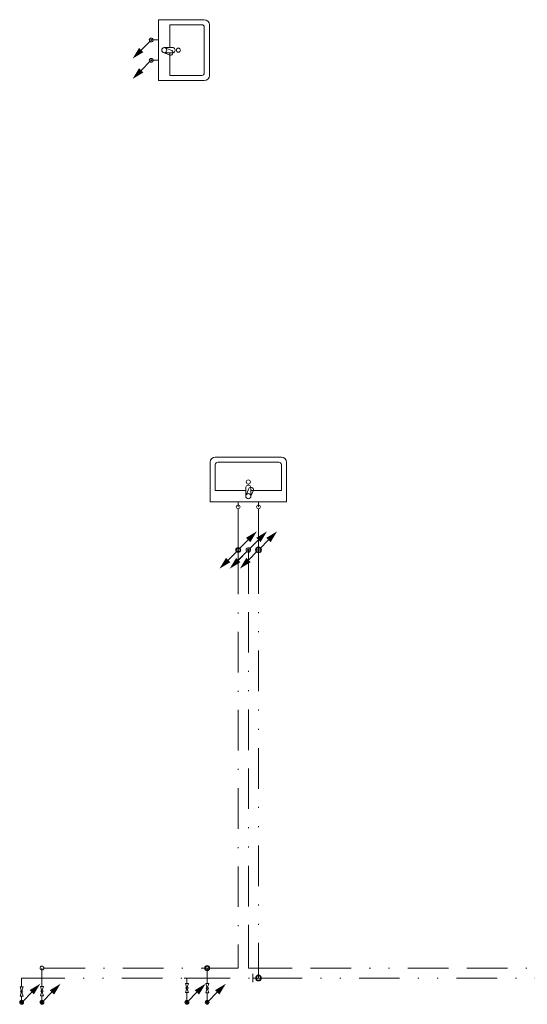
# Model space of a CAD drawing. Header units: millimetres. Extents: x -8360 to 44818, y -3850 to 5849.
# Tile 4 of 5: x 30973 to 35972, y -3850 to 5849. Entities that reach past the tile are written whole.
import ezdxf

# ---------------------------------------------------------------- set-up
doc = ezdxf.new("R2010")
doc.units = ezdxf.units.MM
for name, pattern in [('DDS_LT3', [959.999986, 400, -179.999995, 10, -179.999995, 10, -179.999995]), ('DDS_LT4', [1539.999981, 400, -179.999995, 400, -179.999995, 10, -179.999995, 10, -179.999995]), ('DDS_LT5', [769.999991, 400, -179.999995, 10, -179.999995])]:
    doc.linetypes.add(name, pattern=pattern)
for name, color, linetype in [('Recirkulace', 7, 'Continuous'), ('Studená voda', 7, 'Continuous'), ('Teplá voda', 7, 'Continuous'), ('Zdravotní technika', 7, 'Continuous')]:
    doc.layers.add(name, color=color, linetype=linetype)

# ---------------------------------------------------------------- blocks, each defined once
blk = doc.blocks.new('Basin-Sink-Bidet-ID-39-8-29-1180')
at = {"layer": 'Zdravotní technika', "color": 7, "lineweight": 5}
for p, q in [((-375, 0), (-375, 390)), ((-325, 440), (325, 440)), ((-300, 390), (300, 390)), ((-325, 110), (-325, 365)), ((-25, 110), (-325, 110)), ((-25, 55), (-25, 143)), ((-23, 65), (4, 131)), ((25, 143), (25, 55)), ((25, 55), (50, 115))]:
    blk.add_line(p, q, dxfattribs=at)
for points in [[(375, 390), (375, 0), (-375, 0)], [(325, 365), (325, 110), (25, 110)], [(-25, 143), (-22.2, 150.1), (-17.5, 156.1), (-11.1, 160.5), (-3.8, 162.7), (3.8, 162.7), (11.1, 160.5), (17.5, 156.1), (22.2, 150.1), (25, 143)], [(-92.5, -1), (-92.5, 0), (-107.5, 0), (-107.5, -1), (-92.5, -1)], [(20, -1), (20, 0), (-20, 0), (-20, -1), (20, -1)], [(107.5, -1), (107.5, 0), (92.5, 0), (92.5, -1), (107.5, -1)]]:
    blk.add_lwpolyline(points, dxfattribs=at)
for centre, radius in [((0, 195), 20), ((0, 55), 25)]:
    blk.add_circle(centre, radius, dxfattribs=at)
for centre, radius, start, end in [((-325, 390), 50, 90, 180), ((-300, 365), 25, 90, 180), ((300, 365), 25, 0, 90), ((325, 390), 50, 0, 90), ((25.1, 117.7), 25, 353.89882, 147.74317)]:
    blk.add_arc(centre, radius, start, end, dxfattribs=at)
blk = doc.blocks.new('Basin-Sink-Bidet-ID-39-8-29-1196')
at = {"layer": 'Zdravotní technika', "color": 7, "lineweight": 5}
for p, q in [((0, 300), (450, 300)), ((110, 250), (425, 250)), ((110, 25), (110, 250)), ((450, 225), (450, -225)), ((500, 250), (500, -250)), ((55, 25), (143, 25)), ((65, 23), (131, -4)), ((143, -25), (55, -25)), ((55, -25), (115, -50))]:
    blk.add_line(p, q, dxfattribs=at)
for points in [[(450, -300), (0, -300), (0, 300)], [(-1, 92.5), (0, 92.5), (0, 107.5), (-1, 107.5), (-1, 92.5)], [(-1, -20), (0, -20), (0, 20), (-1, 20), (-1, -20)], [(143, 25), (150.1, 22.2), (156.1, 17.5), (160.5, 11.1), (162.7, 3.8), (162.7, -3.8), (160.5, -11.1), (156.1, -17.5), (150.1, -22.2), (143, -25)], [(-1, -107.5), (0, -107.5), (0, -92.5), (-1, -92.5), (-1, -107.5)], [(425, -250), (110, -250), (110, -25)]]:
    blk.add_lwpolyline(points, dxfattribs=at)
for centre, radius in [((55, 0), 25), ((195, 0), 20)]:
    blk.add_circle(centre, radius, dxfattribs=at)
for centre, radius, start, end in [((450, 250), 50, 0, 90), ((425, 225), 25, 0, 90), ((117.7, -25.1), 25, 263.89882, 57.74317), ((425, -225), 25, 270, 0), ((450, -250), 50, 270, 0)]:
    blk.add_arc(centre, radius, start, end, dxfattribs=at)
blk = doc.blocks.new('Segment trubky-TV-PWH Teplá voda D20-ID-39-8-29-4100')
at = {"layer": 'Teplá voda', "color": 20, "linetype": 'DDS_LT3', "lineweight": 5}
blk.add_line((0, 0), (0, 7.5), dxfattribs=at)
blk = doc.blocks.new('Koleno-Koleno TV-PWH Teplá voda D20-ID-39-8-29-1918')
at = {"layer": 'Teplá voda', "color": 20, "lineweight": 5}
for p, q in [((0, 0), (26.8, 0)), ((0, -26.8), (0, 0))]:
    blk.add_line(p, q, dxfattribs=at)
blk = doc.blocks.new('Segment trubky-TV-PWH Teplá voda D20-ID-39-8-29-2293')
at = {"layer": 'Teplá voda', "color": 20, "linetype": 'DDS_LT3', "lineweight": 5}
blk.add_line((0, 0), (1573.7, 0), dxfattribs=at)
blk = doc.blocks.new('T-kus-T-kus TV-PWH Teplá voda D20-ID-39-8-29-6284')
at = {"layer": 'Teplá voda', "color": 20, "linetype": 'DDS_LT3', "lineweight": 5}
blk.add_line((-27, 0), (27, 0), dxfattribs=at)
at = {"layer": 'Teplá voda', "color": 20, "lineweight": 5}
blk.add_line((0, 0), (0, -27), dxfattribs=at)
blk = doc.blocks.new('Segment trubky-TV-PWH Teplá voda D20-ID-39-8-29-5601')
at = {"layer": 'Teplá voda', "color": 20, "linetype": 'DDS_LT3', "lineweight": 5}
blk.add_line((0, 0), (621, 0), dxfattribs=at)
blk = doc.blocks.new('Přechodka-redukce-Reducer TV-PWH Teplá voda D20-ID-39-8-29-6709')
at = {"layer": 'Teplá voda', "color": 20, "linetype": 'DDS_LT3', "lineweight": 5}
blk.add_line((0, -40), (0, 40), dxfattribs=at)
blk = doc.blocks.new('Segment trubky-TV-PWH Teplá voda D25-ID-39-8-29-6424')
at = {"layer": 'Teplá voda', "color": 20, "linetype": 'DDS_LT3', "lineweight": 5}
blk.add_line((0, 0), (27, 0), dxfattribs=at)
blk = doc.blocks.new('T-kus-T-kus TV-PWH Teplá voda D25-ID-39-8-29-7074')
at = {"layer": 'Teplá voda', "color": 20, "linetype": 'DDS_LT3', "lineweight": 5}
blk.add_line((-30, 0), (30, 0), dxfattribs=at)
at = {"layer": 'Teplá voda', "color": 20, "lineweight": 5}
blk.add_line((0, 0), (0, 0), dxfattribs=at)
blk.add_lwpolyline([(8.8, 27.1), (0, 28.5), (-8.8, 27.1), (-16.8, 23.1), (-23.1, 16.8), (-27.1, 8.8), (-28.5, 0), (-27.1, -8.8), (-23.1, -16.8), (-16.8, -23.1), (-8.8, -27.1), (0, -28.5), (8.8, -27.1), (16.8, -23.1), (23.1, -16.8), (27.1, -8.8), (28.5, 0), (27.1, 8.8), (23.1, 16.8), (16.8, 23.1), (8.8, 27.1)], dxfattribs=at)
blk = doc.blocks.new('Segment trubky-TV-PWH Teplá voda D25-ID-39-8-29-7056')
at = {"layer": 'Teplá voda', "color": 20, "linetype": 'DDS_LT3', "lineweight": 5}
blk.add_line((0, 0), (11153.1, 0), dxfattribs=at)
blk = doc.blocks.new('Koleno-Koleno SV-PWC Studená voda D20-ID-39-8-29-721')
at = {"layer": 'Studená voda', "color": 140, "lineweight": 5}
blk.add_line((0, 19), (0, 26.8), dxfattribs=at)
blk.add_circle((0, 0), 19, dxfattribs=at)
blk = doc.blocks.new('Segment trubky-SV-PWC Studená voda D20-ID-39-8-29-771')
at = {"layer": 'Studená voda', "color": 140, "linetype": 'DDS_LT5', "lineweight": 5}
blk.add_line((0, 0), (0, 38.6), dxfattribs=at)
blk = doc.blocks.new('Ventil-Valve SV-PWC Studená voda D20-ID-39-8-29-10287')
at = {"layer": 'Studená voda', "color": 7, "lineweight": 5}
for points in [[(15, 45), (-15, 45), (0, 0), (15, 45)], [(15, -45), (-15, -45), (0, 0), (15, -45)]]:
    blk.add_lwpolyline(points, dxfattribs=at)
blk.add_circle((0, 0), 11.2, dxfattribs=at)
blk = doc.blocks.new('Segment trubky-SV-PWC Studená voda D20-ID-39-8-29-10274')
at = {"layer": 'Studená voda', "color": 140, "linetype": 'DDS_LT5', "lineweight": 5}
blk.add_line((0, 0), (0, 155.5), dxfattribs=at)
blk = doc.blocks.new('Koleno-Koleno SV-PWC Studená voda D20-ID-39-8-29-1928')
at = {"layer": 'Studená voda', "color": 140, "lineweight": 5}
blk.add_line((0, -26.8), (0, 0), dxfattribs=at)
blk.add_circle((0, 0), 19, dxfattribs=at)
blk = doc.blocks.new('Koleno-Koleno SV-PWC Studená voda D20-ID-39-8-29-2263')
at = {"layer": 'Studená voda', "color": 140, "lineweight": 5}
blk.add_line((19, 0), (26.8, 0), dxfattribs=at)
blk.add_circle((0, 0), 19, dxfattribs=at)
blk = doc.blocks.new('Segment trubky-SV-PWC Studená voda D20-ID-39-8-29-2288')
at = {"layer": 'Studená voda', "color": 140, "linetype": 'DDS_LT5', "lineweight": 5}
blk.add_line((0, 0), (1573.7, 0), dxfattribs=at)
blk = doc.blocks.new('T-kus-T-kus SV-PWC Studená voda D20-ID-39-8-29-2338')
at = {"layer": 'Studená voda', "color": 140, "linetype": 'DDS_LT5', "lineweight": 5}
blk.add_line((-27, 0), (27, 0), dxfattribs=at)
at = {"layer": 'Studená voda', "color": 140, "lineweight": 5}
blk.add_line((0, 0), (0, 0), dxfattribs=at)
blk.add_circle((0, 0), 24.6, dxfattribs=at)
blk = doc.blocks.new('Segment trubky-SV-PWC Studená voda D20-ID-39-8-29-3843')
at = {"layer": 'Studená voda', "color": 140, "linetype": 'DDS_LT5', "lineweight": 5}
blk.add_line((0, 0), (251.2, 0), dxfattribs=at)
blk = doc.blocks.new('Koleno-Koleno SV-PWC Studená voda D20-ID-39-8-29-3852')
at = {"layer": 'Studená voda', "color": 140, "lineweight": 5}
for p, q in [((-26.8, 0), (0, 0)), ((0, 0), (0, 26.8))]:
    blk.add_line(p, q, dxfattribs=at)
blk = doc.blocks.new('Začátek potrubí-PipeStart SV-PWC Studená voda D20-ID-39-8-29-1135')
at = {"layer": 'Studená voda', "lineweight": 5}
for points in [[(10, 0), (9.5, 3.1), (8.1, 5.9), (5.9, 8.1), (3.1, 9.5), (0, 10), (-3.1, 9.5), (-5.9, 8.1), (-8.1, 5.9), (-9.5, 3.1), (-10, 0), (-9.5, -3.1), (-8.1, -5.9), (-5.9, -8.1), (-3.1, -9.5), (0, -10), (3.1, -9.5), (5.9, -8.1), (8.1, -5.9), (9.5, -3.1)], [(-183.8, -183.8), (-120.2, -77.8), (-77.8, -120.2)]]:
    blk.add_hatch(color=140, dxfattribs=at).paths.add_polyline_path(points)
at = {"layer": 'Studená voda', "color": 140, "lineweight": 5}
blk.add_line((-99, -99), (-10.3, -10.2), dxfattribs=at)
blk = doc.blocks.new('Koleno-Koleno SV-PWC Studená voda D20-ID-39-8-29-1567')
at = {"layer": 'Studená voda', "color": 140, "lineweight": 5}
blk.add_line((0, 0), (26.8, 0), dxfattribs=at)
blk.add_lwpolyline([(-5.9, 18.1), (0, 19), (5.9, 18.1), (11.2, 15.4), (15.4, 11.2), (18.1, 5.9), (19, 0), (18.1, -5.9), (15.4, -11.2), (11.2, -15.4), (5.9, -18.1), (0, -19), (-5.9, -18.1), (-11.2, -15.4), (-15.4, -11.2), (-18.1, -5.9), (-19, 0), (-18.1, 5.9), (-15.4, 11.2), (-11.2, 15.4), (-5.9, 18.1)], dxfattribs=at)
blk = doc.blocks.new('Segment trubky-SV-PWC Studená voda D20-ID-39-8-29-1636')
at = {"layer": 'Studená voda', "color": 140, "linetype": 'DDS_LT5', "lineweight": 5}
blk.add_line((0, 0), (46.1, 0), dxfattribs=at)
blk = doc.blocks.new('Začátek potrubí-PipeStart TV-PWH Teplá voda D20-ID-39-8-29-1136')
at = {"layer": 'Teplá voda', "lineweight": 5}
for points in [[(10, 0), (9.5, 3.1), (8.1, 5.9), (5.9, 8.1), (3.1, 9.5), (0, 10), (-3.1, 9.5), (-5.9, 8.1), (-8.1, 5.9), (-9.5, 3.1), (-10, 0), (-9.5, -3.1), (-8.1, -5.9), (-5.9, -8.1), (-3.1, -9.5), (0, -10), (3.1, -9.5), (5.9, -8.1), (8.1, -5.9), (9.5, -3.1)], [(-183.8, -183.8), (-120.2, -77.8), (-77.8, -120.2)]]:
    blk.add_hatch(color=20, dxfattribs=at).paths.add_polyline_path(points)
at = {"layer": 'Teplá voda', "color": 20, "lineweight": 5}
blk.add_line((-99, -99), (-10.3, -10.2), dxfattribs=at)
blk = doc.blocks.new('Koleno-Koleno TV-PWH Teplá voda D20-ID-39-8-29-1617')
at = {"layer": 'Teplá voda', "color": 20, "lineweight": 5}
blk.add_line((0, 0), (26.8, 0), dxfattribs=at)
blk.add_lwpolyline([(-5.9, 18.1), (0, 19), (5.9, 18.1), (11.2, 15.4), (15.4, 11.2), (18.1, 5.9), (19, 0), (18.1, -5.9), (15.4, -11.2), (11.2, -15.4), (5.9, -18.1), (0, -19), (-5.9, -18.1), (-11.2, -15.4), (-15.4, -11.2), (-18.1, -5.9), (-19, 0), (-18.1, 5.9), (-15.4, 11.2), (-11.2, 15.4), (-5.9, 18.1)], dxfattribs=at)
blk = doc.blocks.new('Segment trubky-TV-PWH Teplá voda D20-ID-39-8-29-1658')
at = {"layer": 'Teplá voda', "color": 20, "linetype": 'DDS_LT3', "lineweight": 5}
blk.add_line((0, 0), (46.1, 0), dxfattribs=at)
blk = doc.blocks.new('Koleno-Koleno TV-PWH Teplá voda D20-ID-39-8-29-2225')
at = {"layer": 'Teplá voda', "color": 20, "lineweight": 5}
blk.add_line((0, 19), (0, 26.8), dxfattribs=at)
blk.add_circle((0, 0), 19, dxfattribs=at)
blk = doc.blocks.new('Segment trubky-TV-PWH Teplá voda D20-ID-39-8-29-2258')
at = {"layer": 'Teplá voda', "color": 20, "linetype": 'DDS_LT3', "lineweight": 5}
blk.add_line((0, 0), (0, 35.3), dxfattribs=at)
blk = doc.blocks.new('Ventil-Valve TV-PWH Teplá voda D20-ID-39-8-29-10265')
at = {"layer": 'Teplá voda', "color": 7, "lineweight": 5}
for points in [[(15, 45), (-15, 45), (0, 0), (15, 45)], [(15, -45), (-15, -45), (0, 0), (15, -45)]]:
    blk.add_lwpolyline(points, dxfattribs=at)
blk.add_circle((0, 0), 11.2, dxfattribs=at)
blk = doc.blocks.new('Segment trubky-TV-PWH Teplá voda D20-ID-39-8-29-10252')
at = {"layer": 'Teplá voda', "color": 20, "linetype": 'DDS_LT3', "lineweight": 5}
blk.add_line((0, 0), (0, 53.5), dxfattribs=at)
blk = doc.blocks.new('Začátek potrubí-PipeStart CV-PWH-C Cirkulace D25-ID-39-8-29-565')
at = {"layer": 'Recirkulace', "lineweight": 5}
for points in [[(183.8, 183.8), (120.2, 77.8), (77.8, 120.2)], [(12.5, 0), (11.9, 3.9), (10.1, 7.3), (7.3, 10.1), (3.9, 11.9), (0, 12.5), (-3.9, 11.9), (-7.3, 10.1), (-10.1, 7.3), (-11.9, 3.9), (-12.5, 0), (-11.9, -3.9), (-10.1, -7.3), (-7.3, -10.1), (-3.9, -11.9), (0, -12.5), (3.9, -11.9), (7.3, -10.1), (10.1, -7.3), (11.9, -3.9)]]:
    blk.add_hatch(color=40, dxfattribs=at).paths.add_polyline_path(points)
at = {"layer": 'Recirkulace', "color": 40, "lineweight": 5}
for p, q in [((99, 99), (12.1, 12)), ((-12, -12), (-98.9, -99.1))]:
    blk.add_line(p, q, dxfattribs=at)
blk = doc.blocks.new('Koleno-Koleno CV-PWH-C Cirkulace D25-ID-39-8-29-1631')
at = {"layer": 'Recirkulace', "color": 40, "lineweight": 5}
blk.add_line((0, 0), (0, -31), dxfattribs=at)
blk.add_lwpolyline([(20.4, 6.6), (21.5, 0), (20.4, -6.6), (17.4, -12.6), (12.6, -17.4), (6.6, -20.4), (0, -21.5), (-6.6, -20.4), (-12.6, -17.4), (-17.4, -12.6), (-20.4, -6.6), (-21.5, 0), (-20.4, 6.6), (-17.4, 12.6), (-12.6, 17.4), (-6.6, 20.4), (0, 21.5), (6.6, 20.4), (12.6, 17.4), (17.4, 12.6), (20.4, 6.6)], dxfattribs=at)
blk = doc.blocks.new('Segment trubky-CV-PWH-C Cirkulace D25-ID-39-8-29-1809')
at = {"layer": 'Recirkulace', "color": 40, "linetype": 'DDS_LT4', "lineweight": 5}
blk.add_line((0, 0), (0, -4056), dxfattribs=at)
blk = doc.blocks.new('Koleno-Koleno CV-PWH-C Cirkulace D25-ID-39-8-29-1819')
at = {"layer": 'Recirkulace', "color": 40, "lineweight": 5}
for p, q in [((0, 31), (0, 0)), ((0, 0), (31, 0))]:
    blk.add_line(p, q, dxfattribs=at)
blk = doc.blocks.new('Segment trubky-CV-PWH-C Cirkulace D25-ID-39-8-29-1846')
at = {"layer": 'Recirkulace', "color": 40, "linetype": 'DDS_LT4', "lineweight": 5}
blk.add_line((0, 0), (11206, 0), dxfattribs=at)
blk = doc.blocks.new('Začátek potrubí-PipeStart TV-PWH Teplá voda D25-ID-39-8-29-1524')
at = {"layer": 'Teplá voda', "lineweight": 5}
for points in [[(183.8, 183.8), (120.2, 77.8), (77.8, 120.2)], [(12.5, 0), (11.9, 3.9), (10.1, 7.3), (7.3, 10.1), (3.9, 11.9), (0, 12.5), (-3.9, 11.9), (-7.3, 10.1), (-10.1, 7.3), (-11.9, 3.9), (-12.5, 0), (-11.9, -3.9), (-10.1, -7.3), (-7.3, -10.1), (-3.9, -11.9), (0, -12.5), (3.9, -11.9), (7.3, -10.1), (10.1, -7.3), (11.9, -3.9)]]:
    blk.add_hatch(color=20, dxfattribs=at).paths.add_polyline_path(points)
at = {"layer": 'Teplá voda', "color": 20, "lineweight": 5}
for p, q in [((99, 99), (12.1, 12)), ((-12, -12), (-98.9, -99.1))]:
    blk.add_line(p, q, dxfattribs=at)
blk = doc.blocks.new('T-kus-T-kus TV-PWH Teplá voda D25-ID-39-8-29-4073')
at = {"layer": 'Teplá voda', "color": 20, "lineweight": 5}
blk.add_line((0, 0), (0, 29), dxfattribs=at)
at = {"layer": 'Teplá voda', "color": 20, "linetype": 'DDS_LT3', "lineweight": 5}
blk.add_line((0, 0), (0, 0), dxfattribs=at)
at = {"layer": 'Teplá voda', "color": 20, "lineweight": 5}
blk.add_circle((0, 0), 28.5, dxfattribs=at)
blk.add_circle((0, 0), 28.5, dxfattribs=at)
blk = doc.blocks.new('Koleno-Koleno TV-PWH Teplá voda D25-ID-39-8-29-4183')
at = {"layer": 'Teplá voda', "color": 20, "lineweight": 5}
blk.add_line((0, 0), (0, -31), dxfattribs=at)
blk.add_lwpolyline([(20.4, 6.6), (21.5, 0), (20.4, -6.6), (17.4, -12.6), (12.6, -17.4), (6.6, -20.4), (0, -21.5), (-6.6, -20.4), (-12.6, -17.4), (-17.4, -12.6), (-20.4, -6.6), (-21.5, 0), (-20.4, 6.6), (-17.4, 12.6), (-12.6, 17.4), (-6.6, 20.4), (0, 21.5), (6.6, 20.4), (12.6, 17.4), (17.4, 12.6), (20.4, 6.6)], dxfattribs=at)
blk = doc.blocks.new('Segment trubky-TV-PWH Teplá voda D25-ID-39-8-29-4217')
at = {"layer": 'Teplá voda', "color": 20, "linetype": 'DDS_LT3', "lineweight": 5}
blk.add_line((0, 0), (0, -4154.1), dxfattribs=at)
blk = doc.blocks.new('Koleno-Koleno TV-PWH Teplá voda D25-ID-39-8-29-4262')
at = {"layer": 'Teplá voda', "color": 20, "lineweight": 5}
blk.add_line((0, 31), (0, 0), dxfattribs=at)
blk.add_lwpolyline([(20.4, -6.6), (21.5, 0), (20.4, 6.6), (17.4, 12.6), (12.6, 17.4), (6.6, 20.4), (0, 21.5), (-6.6, 20.4), (-12.6, 17.4), (-17.4, 12.6), (-20.4, 6.6), (-21.5, 0), (-20.4, -6.6), (-17.4, -12.6), (-12.6, -17.4), (-6.6, -20.4), (0, -21.5), (6.6, -20.4), (12.6, -17.4), (17.4, -12.6), (20.4, -6.6)], dxfattribs=at)
blk = doc.blocks.new('Koleno-Koleno TV-PWH Teplá voda D20-ID-39-8-29-2737')
at = {"layer": 'Teplá voda', "color": 20, "lineweight": 5}
blk.add_line((0, 19), (0, 26.8), dxfattribs=at)
blk.add_circle((0, 0), 19, dxfattribs=at)
blk = doc.blocks.new('Segment trubky-TV-PWH Teplá voda D20-ID-39-8-29-4012')
at = {"layer": 'Teplá voda', "color": 20, "linetype": 'DDS_LT3', "lineweight": 5}
blk.add_line((0, 0), (0, 69.2), dxfattribs=at)
blk = doc.blocks.new('Ventil-Valve TV-PWH Teplá voda D20-ID-39-8-29-10309')
at = {"layer": 'Teplá voda', "color": 7, "lineweight": 5}
for points in [[(15, 45), (-15, 45), (0, 0), (15, 45)], [(15, -45), (-15, -45), (0, 0), (15, -45)]]:
    blk.add_lwpolyline(points, dxfattribs=at)
blk.add_circle((0, 0), 11.2, dxfattribs=at)
blk = doc.blocks.new('Segment trubky-TV-PWH Teplá voda D20-ID-39-8-29-10296')
at = {"layer": 'Teplá voda', "color": 20, "linetype": 'DDS_LT3', "lineweight": 5}
blk.add_line((0, 0), (0, 26.9), dxfattribs=at)
blk = doc.blocks.new('Koleno-Koleno SV-PWC Studená voda D20-ID-39-8-29-3829')
at = {"layer": 'Studená voda', "color": 140, "lineweight": 5}
blk.add_line((0, 19), (0, 26.8), dxfattribs=at)
blk.add_circle((0, 0), 19, dxfattribs=at)
blk = doc.blocks.new('Segment trubky-SV-PWC Studená voda D20-ID-39-8-29-4026')
at = {"layer": 'Studená voda', "color": 140, "linetype": 'DDS_LT5', "lineweight": 5}
blk.add_line((0, 0), (0, 67.6), dxfattribs=at)
blk = doc.blocks.new('Ventil-Valve SV-PWC Studená voda D20-ID-39-8-29-10331')
at = {"layer": 'Studená voda', "color": 7, "lineweight": 5}
for points in [[(15, 45), (-15, 45), (0, 0), (15, 45)], [(15, -45), (-15, -45), (0, 0), (15, -45)]]:
    blk.add_lwpolyline(points, dxfattribs=at)
blk.add_circle((0, 0), 11.2, dxfattribs=at)
blk = doc.blocks.new('Segment trubky-SV-PWC Studená voda D20-ID-39-8-29-10318')
at = {"layer": 'Studená voda', "color": 140, "linetype": 'DDS_LT5', "lineweight": 5}
blk.add_line((0, 0), (0, 126.4), dxfattribs=at)
blk = doc.blocks.new('Koleno-Koleno SV-PWC Studená voda D20-ID-39-8-29-4043')
at = {"layer": 'Studená voda', "color": 140, "lineweight": 5}
blk.add_line((0, -26.8), (0, 0), dxfattribs=at)
blk.add_circle((0, 0), 19, dxfattribs=at)
blk = doc.blocks.new('Segment trubky-SV-PWC Studená voda D20-ID-39-8-29-7926')
at = {"layer": 'Studená voda', "color": 140, "linetype": 'DDS_LT5', "lineweight": 5}
blk.add_line((0, 0), (0, -4055.6), dxfattribs=at)
blk = doc.blocks.new('Segment trubky-SV-PWC Studená voda D20-ID-39-8-29-2309')
at = {"layer": 'Studená voda', "color": 140, "linetype": 'DDS_LT5', "lineweight": 5}
blk.add_line((0, 0), (0, -23.2), dxfattribs=at)
blk = doc.blocks.new('Začátek potrubí-PipeStart SV-PWC Studená voda D20-ID-39-8-29-1289')
at = {"layer": 'Studená voda', "lineweight": 5}
for points in [[(183.8, 183.8), (120.2, 77.8), (77.8, 120.2)], [(10, 0), (9.5, 3.1), (8.1, 5.9), (5.9, 8.1), (3.1, 9.5), (0, 10), (-3.1, 9.5), (-5.9, 8.1), (-8.1, 5.9), (-9.5, 3.1), (-10, 0), (-9.5, -3.1), (-8.1, -5.9), (-5.9, -8.1), (-3.1, -9.5), (0, -10), (3.1, -9.5), (5.9, -8.1), (8.1, -5.9), (9.5, -3.1)]]:
    blk.add_hatch(color=140, dxfattribs=at).paths.add_polyline_path(points)
at = {"layer": 'Studená voda', "color": 140, "lineweight": 5}
for p, q in [((99, 99), (10.3, 10.2)), ((-10.3, -10.3), (-98.9, -99.1))]:
    blk.add_line(p, q, dxfattribs=at)
blk = doc.blocks.new('T-kus-T-kus SV-PWC Studená voda D20-ID-39-8-29-1944')
at = {"layer": 'Studená voda', "color": 140, "lineweight": 5}
blk.add_line((0, 0), (0, 27), dxfattribs=at)
at = {"layer": 'Studená voda', "color": 140, "linetype": 'DDS_LT5', "lineweight": 5}
blk.add_line((0, 0), (0, 0), dxfattribs=at)
at = {"layer": 'Studená voda', "color": 140, "lineweight": 5}
blk.add_circle((0, 0), 24.6, dxfattribs=at)
blk.add_circle((0, 0), 24.6, dxfattribs=at)
blk = doc.blocks.new('Koleno-Koleno SV-PWC Studená voda D20-ID-39-8-29-3359')
at = {"layer": 'Studená voda', "color": 140, "lineweight": 5}
blk.add_line((0, 0), (0, -26.8), dxfattribs=at)
blk.add_lwpolyline([(18.1, 5.9), (19, 0), (18.1, -5.9), (15.4, -11.2), (11.2, -15.4), (5.9, -18.1), (0, -19), (-5.9, -18.1), (-11.2, -15.4), (-15.4, -11.2), (-18.1, -5.9), (-19, 0), (-18.1, 5.9), (-15.4, 11.2), (-11.2, 15.4), (-5.9, 18.1), (0, 19), (5.9, 18.1), (11.2, 15.4), (15.4, 11.2), (18.1, 5.9)], dxfattribs=at)
blk = doc.blocks.new('Segment trubky-SV-PWC Studená voda D20-ID-39-8-29-3970')
at = {"layer": 'Studená voda', "color": 140, "linetype": 'DDS_LT5', "lineweight": 5}
blk.add_line((0, 0), (0, -9.2), dxfattribs=at)
blk = doc.blocks.new('Koleno-Koleno SV-PWC Studená voda D20-ID-39-8-29-4349')
at = {"layer": 'Studená voda', "color": 140, "lineweight": 5}
blk.add_line((0, 26.8), (0, 0), dxfattribs=at)
blk.add_circle((0, 0), 19, dxfattribs=at)
blk = doc.blocks.new('Koleno-Koleno SV-PWC Studená voda D20-ID-39-8-29-4371')
at = {"layer": 'Studená voda', "color": 140, "lineweight": 5}
blk.add_line((0, -19), (0, -26.8), dxfattribs=at)
blk.add_circle((0, 0), 19, dxfattribs=at)
blk = doc.blocks.new('Segment trubky-SV-PWC Studená voda D20-ID-39-8-29-5311')
at = {"layer": 'Studená voda', "color": 140, "linetype": 'DDS_LT5', "lineweight": 5}
blk.add_line((0, 0), (0, -371.2), dxfattribs=at)
blk = doc.blocks.new('Segment trubky-TV-PWH Teplá voda D20-ID-39-8-29-4396')
at = {"layer": 'Teplá voda', "color": 20, "linetype": 'DDS_LT3', "lineweight": 5}
blk.add_line((0, 0), (0, -23.2), dxfattribs=at)
blk = doc.blocks.new('Koleno-Koleno TV-PWH Teplá voda D20-ID-39-8-29-4404')
at = {"layer": 'Teplá voda', "color": 20, "lineweight": 5}
blk.add_line((0, 26.8), (0, 0), dxfattribs=at)
blk.add_circle((0, 0), 19, dxfattribs=at)
blk = doc.blocks.new('Koleno-Koleno TV-PWH Teplá voda D20-ID-39-8-29-5416')
at = {"layer": 'Teplá voda', "color": 20, "lineweight": 5}
blk.add_line((0, -19), (0, -26.8), dxfattribs=at)
blk.add_circle((0, 0), 19, dxfattribs=at)
blk = doc.blocks.new('Segment trubky-TV-PWH Teplá voda D20-ID-39-8-29-5429')
at = {"layer": 'Teplá voda', "color": 20, "linetype": 'DDS_LT3', "lineweight": 5}
blk.add_line((0, 0), (0, -369.2), dxfattribs=at)
blk = doc.blocks.new('Začátek potrubí-PipeStart TV-PWH Teplá voda D20-ID-39-8-29-4986-4')
at = {"layer": 'Studená voda', "lineweight": 5}
for points in [[(39716.9, -4046.2), (39653.2, -4152.2), (39610.8, -4109.8)], [(39543, -4230), (39542.5, -4226.9), (39541.1, -4224.1), (39538.9, -4221.9), (39536.1, -4220.5), (39533, -4220), (39529.9, -4220.5), (39527.2, -4221.9), (39524.9, -4224.1), (39523.5, -4226.9), (39523, -4230), (39523.5, -4233.1), (39524.9, -4235.9), (39527.2, -4238.1), (39529.9, -4239.5), (39533, -4240), (39536.1, -4239.5), (39538.9, -4238.1), (39541.1, -4235.9), (39542.5, -4233.1)]]:
    blk.add_hatch(color=140, dxfattribs=at).paths.add_polyline_path(points)
at = {"layer": 'Studená voda', "color": 140, "lineweight": 5}
blk.add_line((39632, -4131), (39543.4, -4219.8), dxfattribs=at)
for radius in [19, 10]:
    blk.add_circle((39533, -4230), radius, dxfattribs=at)
blk = doc.blocks.new('Začátek potrubí-PipeStart TV-PWH Teplá voda D20-ID-39-8-29-4986-15')
at = {"layer": 'Teplá voda', "lineweight": 5}
for points in [[(39516.9, -4046.2), (39453.2, -4152.2), (39410.8, -4109.8)], [(39343, -4230), (39342.5, -4226.9), (39341.1, -4224.1), (39338.9, -4221.9), (39336.1, -4220.5), (39333, -4220), (39329.9, -4220.5), (39327.2, -4221.9), (39324.9, -4224.1), (39323.5, -4226.9), (39323, -4230), (39323.5, -4233.1), (39324.9, -4235.9), (39327.2, -4238.1), (39329.9, -4239.5), (39333, -4240), (39336.1, -4239.5), (39338.9, -4238.1), (39341.1, -4235.9), (39342.5, -4233.1)]]:
    blk.add_hatch(color=20, dxfattribs=at).paths.add_polyline_path(points)
at = {"layer": 'Teplá voda', "color": 20, "lineweight": 5}
blk.add_line((39432, -4131), (39343.4, -4219.8), dxfattribs=at)
for radius in [19, 10]:
    blk.add_circle((39333, -4230), radius, dxfattribs=at)
blk = doc.blocks.new('Začátek potrubí-PipeStart TV-PWH Teplá voda D20-ID-39-8-29-4986-19')
at = {"layer": 'Teplá voda', "lineweight": 5}
for points in [[(41144.4, -4046.2), (41080.7, -4152.2), (41038.3, -4109.8)], [(40970.5, -4230), (40970, -4226.9), (40968.6, -4224.1), (40966.4, -4221.9), (40963.6, -4220.5), (40960.5, -4220), (40957.4, -4220.5), (40954.7, -4221.9), (40952.4, -4224.1), (40951, -4226.9), (40950.5, -4230), (40951, -4233.1), (40952.4, -4235.9), (40954.7, -4238.1), (40957.4, -4239.5), (40960.5, -4240), (40963.6, -4239.5), (40966.4, -4238.1), (40968.6, -4235.9), (40970, -4233.1)]]:
    blk.add_hatch(color=20, dxfattribs=at).paths.add_polyline_path(points)
at = {"layer": 'Teplá voda', "color": 20, "lineweight": 5}
blk.add_line((41059.5, -4131), (40970.9, -4219.8), dxfattribs=at)
for radius in [19, 10]:
    blk.add_circle((40960.5, -4230), radius, dxfattribs=at)
blk = doc.blocks.new('Začátek potrubí-PipeStart TV-PWH Teplá voda D20-ID-39-8-29-4986-20')
at = {"layer": 'Studená voda', "lineweight": 5}
for points in [[(41344.4, -4046.2), (41280.7, -4152.2), (41238.3, -4109.8)], [(41170.5, -4230), (41170, -4226.9), (41168.6, -4224.1), (41166.4, -4221.9), (41163.6, -4220.5), (41160.5, -4220), (41157.4, -4220.5), (41154.7, -4221.9), (41152.4, -4224.1), (41151, -4226.9), (41150.5, -4230), (41151, -4233.1), (41152.4, -4235.9), (41154.7, -4238.1), (41157.4, -4239.5), (41160.5, -4240), (41163.6, -4239.5), (41166.4, -4238.1), (41168.6, -4235.9), (41170, -4233.1)]]:
    blk.add_hatch(color=140, dxfattribs=at).paths.add_polyline_path(points)
at = {"layer": 'Studená voda', "color": 140, "lineweight": 5}
blk.add_line((41259.5, -4131), (41170.9, -4219.8), dxfattribs=at)
for radius in [19, 10]:
    blk.add_circle((41160.5, -4230), radius, dxfattribs=at)

msp = doc.modelspace()

# ---------------------------------------------------------------- block references
at = {"layer": 'Recirkulace', "color": 40, "lineweight": 5}
for name, p in [('Začátek potrubí-PipeStart CV-PWH-C Cirkulace D25-ID-39-8-29-565', (33225.4, 625)), ('Koleno-Koleno CV-PWH-C Cirkulace D25-ID-39-8-29-1631', (33225.4, 625)), ('Koleno-Koleno CV-PWH-C Cirkulace D25-ID-39-8-29-1819', (33225.4, -3493))]:
    msp.add_blockref(name, p, dxfattribs=at)
at = {"layer": 'Recirkulace', "color": 40, "lineweight": 5, "xscale": -1, "rotation": 89.99999989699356}
msp.add_blockref('Začátek potrubí-PipeStart CV-PWH-C Cirkulace D25-ID-39-8-29-565', (33225.4, 625), dxfattribs=at)
at = {"layer": 'Recirkulace', "color": 40, "linetype": 'DDS_LT4', "lineweight": 5}
for name, p in [('Segment trubky-CV-PWH-C Cirkulace D25-ID-39-8-29-1809', (33225.4, 594)), ('Segment trubky-CV-PWH-C Cirkulace D25-ID-39-8-29-1846', (33256.4, -3493))]:
    msp.add_blockref(name, p, dxfattribs=at)
at = {"layer": 'Studená voda', "color": 140, "lineweight": 5}
for name, p in [('Začátek potrubí-PipeStart SV-PWC Studená voda D20-ID-39-8-29-1135', (32268.7, 5648.6)), ('Koleno-Koleno SV-PWC Studená voda D20-ID-39-8-29-1567', (32268.7, 5648.6)), ('Koleno-Koleno SV-PWC Studená voda D20-ID-39-8-29-4349', (33125, 1050)), ('Koleno-Koleno SV-PWC Studená voda D20-ID-39-8-29-4371', (33125, 1050)), ('Začátek potrubí-PipeStart SV-PWC Studená voda D20-ID-39-8-29-1289', (33125, 625)), ('Koleno-Koleno SV-PWC Studená voda D20-ID-39-8-29-3359', (33125, 625)), ('Koleno-Koleno SV-PWC Studená voda D20-ID-39-8-29-1928', (31192.5, -3493.4)), ('Koleno-Koleno SV-PWC Studená voda D20-ID-39-8-29-2263', (31192.5, -3493.4)), ('Koleno-Koleno SV-PWC Studená voda D20-ID-39-8-29-4043', (32820, -3493.4)), ('Koleno-Koleno SV-PWC Studená voda D20-ID-39-8-29-3852', (33125, -3493.4)), ('Začátek potrubí-PipeStart TV-PWH Teplá voda D20-ID-39-8-29-4986-4', (-8340.5, 398.9)), ('Začátek potrubí-PipeStart TV-PWH Teplá voda D20-ID-39-8-29-4986-20', (-8340.5, 398.9)), ('Koleno-Koleno SV-PWC Studená voda D20-ID-39-8-29-721', (31192.5, -3831.1)), ('Koleno-Koleno SV-PWC Studená voda D20-ID-39-8-29-3829', (32820, -3831.1))]:
    msp.add_blockref(name, p, dxfattribs=at)
at = {"layer": 'Studená voda', "color": 140, "linetype": 'DDS_LT5', "lineweight": 5}
for name, p in [('Segment trubky-SV-PWC Studená voda D20-ID-39-8-29-1636', (32295.5, 5648.6)), ('Segment trubky-SV-PWC Studená voda D20-ID-39-8-29-2309', (33125, 1100)), ('Segment trubky-SV-PWC Studená voda D20-ID-39-8-29-5311', (33125, 1023.2)), ('T-kus-T-kus SV-PWC Studená voda D20-ID-39-8-29-1944', (33125, 625)), ('Segment trubky-SV-PWC Studená voda D20-ID-39-8-29-3970', (33125, 598.2)), ('Segment trubky-SV-PWC Studená voda D20-ID-39-8-29-7926', (33125, 589)), ('T-kus-T-kus SV-PWC Studená voda D20-ID-39-8-29-2338', (32820, -3493.4)), ('Segment trubky-SV-PWC Studená voda D20-ID-39-8-29-10274', (31192.5, -3675.7)), ('Segment trubky-SV-PWC Studená voda D20-ID-39-8-29-2288', (31219.3, -3493.4)), ('Segment trubky-SV-PWC Studená voda D20-ID-39-8-29-10318', (32820, -3646.6)), ('Segment trubky-SV-PWC Studená voda D20-ID-39-8-29-3843', (32847, -3493.4)), ('Segment trubky-SV-PWC Studená voda D20-ID-39-8-29-771', (31192.5, -3804.3)), ('Segment trubky-SV-PWC Studená voda D20-ID-39-8-29-4026', (32820, -3804.3))]:
    msp.add_blockref(name, p, dxfattribs=at)
at = {"layer": 'Studená voda', "color": 140, "lineweight": 5, "xscale": -1, "rotation": 89.99999996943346}
msp.add_blockref('Začátek potrubí-PipeStart SV-PWC Studená voda D20-ID-39-8-29-1289', (33125, 625), dxfattribs=at)
at = {"layer": 'Studená voda', "color": 7, "lineweight": 5}
for name, p in [('Ventil-Valve SV-PWC Studená voda D20-ID-39-8-29-10287', (31192.5, -3720.7)), ('Ventil-Valve SV-PWC Studená voda D20-ID-39-8-29-10331', (32820, -3691.6))]:
    msp.add_blockref(name, p, dxfattribs=at)
at = {"layer": 'Teplá voda', "color": 20, "lineweight": 5}
for name, p in [('Začátek potrubí-PipeStart TV-PWH Teplá voda D20-ID-39-8-29-1136', (32268.7, 5448.6)), ('Koleno-Koleno TV-PWH Teplá voda D20-ID-39-8-29-1617', (32268.7, 5448.6)), ('Koleno-Koleno TV-PWH Teplá voda D20-ID-39-8-29-4404', (33325, 1050)), ('Koleno-Koleno TV-PWH Teplá voda D20-ID-39-8-29-5416', (33325, 1050)), ('Začátek potrubí-PipeStart TV-PWH Teplá voda D25-ID-39-8-29-1524', (33325, 625)), ('Koleno-Koleno TV-PWH Teplá voda D25-ID-39-8-29-4183', (33325, 625)), ('Koleno-Koleno TV-PWH Teplá voda D25-ID-39-8-29-4262', (33325, -3591.1)), ('Začátek potrubí-PipeStart TV-PWH Teplá voda D20-ID-39-8-29-4986-15', (-8340.5, 398.9)), ('Koleno-Koleno TV-PWH Teplá voda D20-ID-39-8-29-1918', (30992.5, -3591.1)), ('Začátek potrubí-PipeStart TV-PWH Teplá voda D20-ID-39-8-29-4986-19', (-8340.5, 398.9)), ('Koleno-Koleno TV-PWH Teplá voda D20-ID-39-8-29-2225', (30992.5, -3831.1)), ('Koleno-Koleno TV-PWH Teplá voda D20-ID-39-8-29-2737', (32620, -3831.1))]:
    msp.add_blockref(name, p, dxfattribs=at)
at = {"layer": 'Teplá voda', "color": 20, "linetype": 'DDS_LT3', "lineweight": 5}
for name, p in [('Segment trubky-TV-PWH Teplá voda D20-ID-39-8-29-1658', (32295.5, 5448.6)), ('Segment trubky-TV-PWH Teplá voda D20-ID-39-8-29-4396', (33325, 1100)), ('Segment trubky-TV-PWH Teplá voda D20-ID-39-8-29-5429', (33325, 1023.2)), ('T-kus-T-kus TV-PWH Teplá voda D25-ID-39-8-29-4073', (33325, 625)), ('Segment trubky-TV-PWH Teplá voda D25-ID-39-8-29-4217', (33325, 594)), ('Přechodka-redukce-Reducer TV-PWH Teplá voda D20-ID-39-8-29-6709', (33268, -3591.1)), ('T-kus-T-kus TV-PWH Teplá voda D25-ID-39-8-29-7074', (33325, -3591.1)), ('Segment trubky-TV-PWH Teplá voda D20-ID-39-8-29-4100', (30992.5, -3625.4)), ('Segment trubky-TV-PWH Teplá voda D20-ID-39-8-29-10252', (30992.5, -3678.9)), ('Segment trubky-TV-PWH Teplá voda D20-ID-39-8-29-2293', (31019.3, -3591.1)), ('T-kus-T-kus TV-PWH Teplá voda D20-ID-39-8-29-6284', (32620, -3591.1)), ('Segment trubky-TV-PWH Teplá voda D20-ID-39-8-29-10296', (32620, -3645)), ('Segment trubky-TV-PWH Teplá voda D20-ID-39-8-29-5601', (32647, -3591.1)), ('Segment trubky-TV-PWH Teplá voda D25-ID-39-8-29-6424', (33268, -3591.1)), ('Segment trubky-TV-PWH Teplá voda D25-ID-39-8-29-7056', (33355, -3591.1)), ('Segment trubky-TV-PWH Teplá voda D20-ID-39-8-29-2258', (30992.5, -3804.3)), ('Segment trubky-TV-PWH Teplá voda D20-ID-39-8-29-4012', (32620, -3804.3))]:
    msp.add_blockref(name, p, dxfattribs=at)
at = {"layer": 'Teplá voda', "color": 20, "lineweight": 5, "xscale": -1, "rotation": 89.99999994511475}
msp.add_blockref('Začátek potrubí-PipeStart TV-PWH Teplá voda D25-ID-39-8-29-1524', (33325, 625), dxfattribs=at)
at = {"layer": 'Teplá voda', "color": 7, "lineweight": 5}
for name, p in [('Ventil-Valve TV-PWH Teplá voda D20-ID-39-8-29-10265', (30992.5, -3723.9)), ('Ventil-Valve TV-PWH Teplá voda D20-ID-39-8-29-10309', (32620, -3690))]:
    msp.add_blockref(name, p, dxfattribs=at)
at = {"layer": 'Zdravotní technika', "color": 7, "lineweight": 5}
for name, p in [('Basin-Sink-Bidet-ID-39-8-29-1196', (32341.6, 5548.6)), ('Basin-Sink-Bidet-ID-39-8-29-1180', (33225, 1100))]:
    msp.add_blockref(name, p, dxfattribs=at)

doc.saveas('drawing.dxf')
